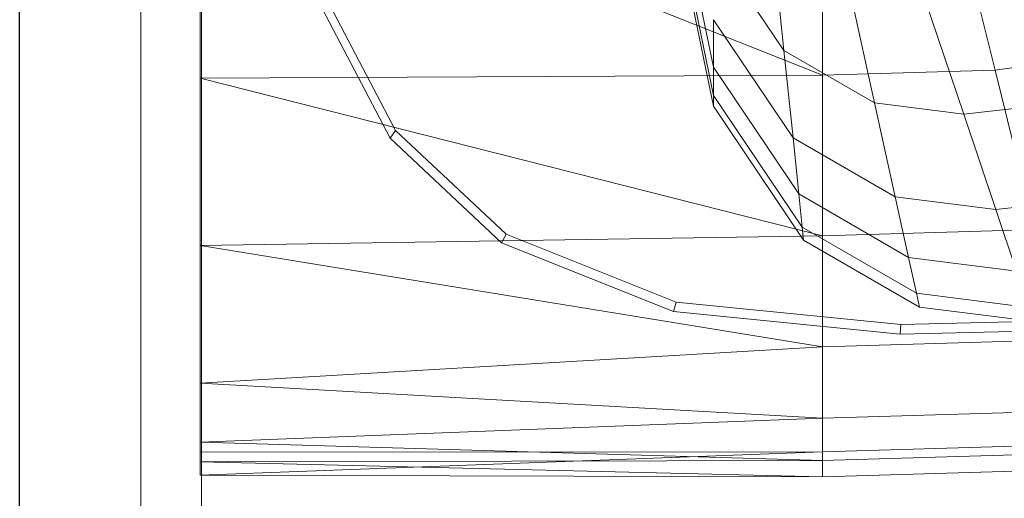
# Model space of a CAD drawing. Header units: metres. Extents: x 397.7 to 427.5, y 12.7 to 28.4.
# Tile 35 of 72: x 404.437 to 404.5995, y 27.104 to 27.183. Entities that reach past the tile are written whole.
import ezdxf

# ---------------------------------------------------------------- set-up
doc = ezdxf.new("R2010")
doc.units = ezdxf.units.M
for name, color, linetype, lineweight in [('02_MOBILIARIO', 7, 'Continuous', 18), ('A-DETL-____-MBND', 7, 'Continuous', 18), ('A-GENM-____-OTLN', 7, 'Continuous', 18), ('A-WALL-____-MCUT', 7, 'Continuous', 25), ('A-WALL-____-OTLN', 7, 'Continuous', 25)]:
    doc.layers.add(name, color=color, linetype=linetype, lineweight=lineweight)

# ---------------------------------------------------------------- blocks, each defined once
blk = doc.blocks.new('Family - Rentamans P3-156316-06_CLI_AIGUA_P3')
at = {"layer": 'A-DETL-____-MBND', "color": 253, "true_color": 0xaaaaaa}
for p, q in [((0, 0.36146), (0, 0.00406)), ((0.08473, 0.0676), (0.07631, 0.10869)), ((0, 0.10722), (0, 0.06579)), ((0, 0.10722), (0.10273, 0.06628)), ((0.08473, 0.06296), (0.07598, 0.1057)), ((0.08473, 0.06117), (0.07584, 0.10456)), ((0.10273, 0.10137), (0.10273, 0.06628)), ((0.12264, 0.10196), (0.13123, 0.06713)), ((0.09423, 0.09119), (0.09638, 0.07036)), ((0.09638, 0.07036), (0.08473, 0.08764)), ((0.10642, 0.08414), (0.11135, 0.0617)), ((0.1184, 0.08263), (0.12606, 0.05985)), ((0.03136, 0.05592), (0.01958, 0.07835)), ((0.03228, 0.05718), (0.02062, 0.07939)), ((0.09788, 0.05596), (0.08473, 0.07545)), ((0.08473, 0.07545), (0.08473, 0.0676)), ((0.11135, 0.0617), (0.09638, 0.07036)), ((0.09638, 0.07036), (0.09788, 0.05596)), ((0.1511, 0.06981), (0.13123, 0.06713)), ((0.08473, 0.06296), (0.08473, 0.0676)), ((0.09884, 0.04668), (0.08473, 0.0676)), ((0.13123, 0.06713), (0.10273, 0.06628)), ((0.13123, 0.06713), (0.13772, 0.04082)), ((0.10273, 0.06628), (0, 0.06579)), ((0, 0.06579), (0, 0.03818)), ((0, 0.06579), (0.10273, 0.03978)), ((0.10273, 0.06628), (0.10273, 0.03978)), ((0.08473, 0.06117), (0.08473, 0.06296)), ((0.09941, 0.0412), (0.08473, 0.06296)), ((0.14581, 0.06207), (0.12606, 0.05985)), ((0.09963, 0.03908), (0.08473, 0.06117)), ((0.12606, 0.05985), (0.11135, 0.0617)), ((0.11135, 0.0617), (0.11476, 0.0462)), ((0.12606, 0.05985), (0.13135, 0.04411)), ((0.03228, 0.05718), (0.03136, 0.05592)), ((0.05051, 0.04004), (0.03228, 0.05718)), ((0.04977, 0.03861), (0.03136, 0.05592)), ((0.11476, 0.0462), (0.09788, 0.05596)), ((0.09788, 0.05596), (0.09884, 0.04668)), ((0.11696, 0.0362), (0.09884, 0.04668)), ((0.09884, 0.04668), (0.09941, 0.0412)), ((0.13135, 0.04411), (0.11476, 0.0462)), ((0.11476, 0.0462), (0.11696, 0.0362)), ((0.15363, 0.04662), (0.13135, 0.04411)), ((0.13135, 0.04411), (0.13476, 0.03396)), ((0.11825, 0.0303), (0.09941, 0.0412)), ((0.09941, 0.0412), (0.09963, 0.03908)), ((0.13772, 0.04082), (0.10273, 0.03978)), ((0.10273, 0.03978), (0, 0.03818)), ((0.05051, 0.04004), (0.04977, 0.03861)), ((0.07861, 0.02883), (0.05051, 0.04004)), ((0.11875, 0.02802), (0.09963, 0.03908)), ((0.10273, 0.03978), (0.10273, 0.02147)), ((0, 0.03818), (0, 0.01543)), ((0, 0.03818), (0.10273, 0.02147)), ((0.07816, 0.02729), (0.04977, 0.03861)), ((0.13476, 0.03396), (0.11696, 0.0362)), ((0.11696, 0.0362), (0.11825, 0.0303)), ((0.13678, 0.02796), (0.11825, 0.0303)), ((0.11825, 0.0303), (0.11875, 0.02802)), ((0.07861, 0.02883), (0.07816, 0.02729)), ((0.11566, 0.02511), (0.07861, 0.02883)), ((0.13755, 0.02565), (0.11875, 0.02802)), ((0.11557, 0.02353), (0.07816, 0.02729)), ((0.11566, 0.02511), (0.11557, 0.02353)), ((0.13755, 0.02565), (0.11566, 0.02511)), ((0.13769, 0.02408), (0.11557, 0.02353)), ((0.10273, 0.02147), (0, 0.01543)), ((0.1422, 0.02264), (0.10273, 0.02147)), ((0.10273, 0.02147), (0.10273, 0.00966)), ((0, 0.01543), (0, 0.00569)), ((0, 0.01543), (0.10273, 0.00966)), ((0.14508, 0.01092), (0.10273, 0.00966)), ((0.10273, 0.00966), (0, 0.00569)), ((0.10273, 0.00966), (0.10273, 0.00269)), ((0, 0.00569), (0, 0.00244)), ((0, 0.00569), (0.10273, 0.00269)), ((0.10273, 0.0041), (0.14525, 0.00536)), ((0, 0.00406), (0.10273, 0.00411)), ((0, 0.00026), (0.10273, 0.00411)), ((0, 0.00026), (0, 0.00406)), ((0.10273, 0.0041), (0.10273, 0)), ((0.10273, 0.00269), (0.14679, 0.004)), ((0.10273, 0.00269), (0, 0.00244)), ((0, 0.00244), (0, 0.00026)), ((0, 0.00244), (0.10273, 0)), ((0.10273, 0.00269), (0.10273, 0)), ((0, 0.00026), (0.10273, 0)), ((0.10273, 0), (0.14736, 0.00133))]:
    blk.add_line(p, q, dxfattribs=at)
blk = doc.blocks.new('Family - LONDR55-XX_ZZ-ARQ-CAA-M3D-Londres55-156494-06_CLI_AIGUA_P3')
at = {"layer": 'A-GENM-____-OTLN', "color": 253, "true_color": 0xaaaaaa}
for p, q in [((0.6, 0.03), (0, 0.03)), ((0.6, 0.03), (0, 0.03)), ((0.6, 0.01), (0, 0.01)), ((0, 0.01), (0.6, 0.01)), ((0, 0.01), (0.6, 0.01)), ((0, 0.01), (0.6, 0.01)), ((0, 0), (0.6, 0)), ((0.6, 0), (0, 0))]:
    blk.add_line(p, q, dxfattribs=at)
blk = doc.blocks.new('Family - Mirall P3-156495-06_CLI_AIGUA_P3')
blk.add_blockref('Family - LONDR55-XX_ZZ-ARQ-CAA-M3D-Londres55-156494-06_CLI_AIGUA_P3', (0, 0))
blk = doc.blocks.new('Family - Evans P3-156746-06_CLI_AIGUA_P3')
at = {"layer": 'A-WALL-____-MCUT', "color": 253, "true_color": 0xaaaaaa}
blk.add_line((0, 0), (4.54879, 0), dxfattribs=at)
at = {"layer": 'A-WALL-____-OTLN', "color": 253, "true_color": 0xaaaaaa}
blk.add_line((0, 0), (4.54879, 0), dxfattribs=at)
at = {"layer": 'A-WALL-____-OTLN', "color": 253, "lineweight": 18, "true_color": 0xaaaaaa}
blk.add_line((0, 0), (4.54879, 0), dxfattribs=at)
blk = doc.blocks.new('LONDR55-XX_ZZ-ARQ-CAA-M3D-Londres55_ifc-1-06_CLI_AIGUA_P3')
at = {"layer": '02_MOBILIARIO', "color": 253, "lineweight": 18, "true_color": 0xaaaaaa}
blk.add_blockref('Family - Rentamans P3-156316-06_CLI_AIGUA_P3', (404.46677, 27.10751), dxfattribs=at)
at = {"layer": 'A-GENM-____-OTLN', "color": 253, "lineweight": 18, "true_color": 0xaaaaaa, "rotation": 90}
blk.add_blockref('Family - Mirall P3-156495-06_CLI_AIGUA_P3', (404.46698, 26.99052), dxfattribs=at)
at = {"layer": 'A-WALL-____-OTLN', "color": 253, "lineweight": 18, "true_color": 0xaaaaaa, "rotation": 90}
blk.add_blockref('Family - Evans P3-156746-06_CLI_AIGUA_P3', (404.43698, 23.51946), dxfattribs=at)

msp = doc.modelspace()

# ---------------------------------------------------------------- block references
at = {"lineweight": 5}
msp.add_blockref('LONDR55-XX_ZZ-ARQ-CAA-M3D-Londres55_ifc-1-06_CLI_AIGUA_P3', (0, 0), dxfattribs=at)

doc.saveas('drawing.dxf')
